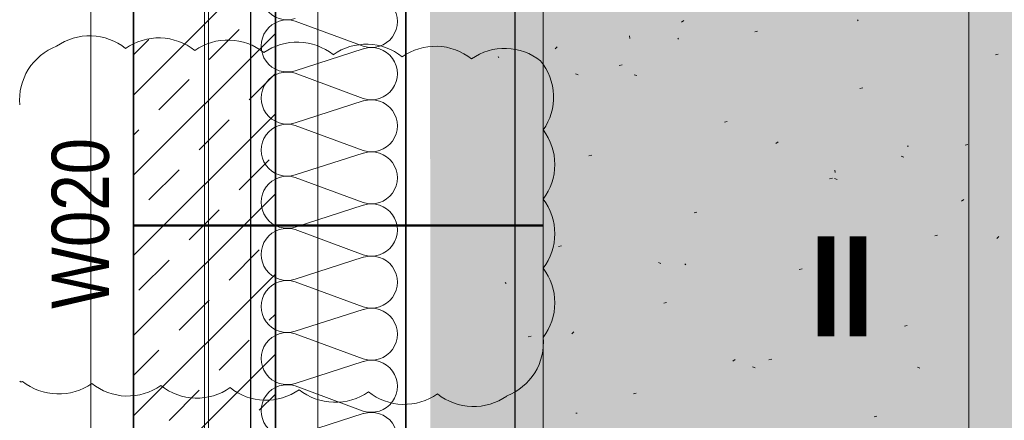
# Model space of a CAD drawing. Extents: x -420 to 300, y 62 to 1112.
# Tile 248 of 256: x -5 to 30, y 972 to 986. Entities that reach past the tile are written whole.
import ezdxf
from ezdxf.lldxf.tags import DXFTag

# ---------------------------------------------------------------- set-up
doc = ezdxf.new("R2010")
doc.units = 0
doc.layers.get('0').update_dxf_attribs({"lineweight": 13})
for name, color, linetype, lineweight, true_color in [('30 -33 Aussenwände- 7 Fassade_ Elemente', 7, 'Continuous', 9, 0x00aacc), ('30 -34 Innenwände- 1 tragend', 7, 'Continuous', 13, 0xdd0806), ('30 -35 Decken- 1 Konstruktion-Träger- Stahlbeton', 7, 'Continuous', 13, 0x33aa00), ('60- 61 allgemeine Ausstattung- 4 Terrassen', 9, 'Continuous', 9, 0x808080), ('70 -72 Beschriftung- 1 Beschriftung allgemein', 7, 'Continuous', 9, 0xff6633), ('70 -76 Bemaßung- 2 Allgemein', 9, 'Continuous', 5, 0x808080), ('70 -77 Revision- 2 Wolken', 7, 'Continuous', 18, 0x944cff), ('iwb_Layout BA_Markierung', 7, 'Continuous', 9, 0xbadcdc)]:
    doc.layers.add(name, color=color, linetype=linetype, lineweight=lineweight, true_color=true_color)
doc.layers.add('70 -71 Achsen- 1 Gebäudeachsen', color=7, linetype='STRICHPUNKT2-A06CPUWML0', lineweight=18)
doc.layers.add('70 -75 Raumstempel- 3 Wandstempel', color=7, linetype='Continuous', lineweight=50)
doc.styles.get("Standard").update_dxf_attribs({"font": 'ARIALN.TTF'})
tags = doc.linetypes.add('grob-A06CPUWHL0', pattern=[14, 3, -8, 3]).pattern_tags.tags
tags[8:9] = [DXFTag(74, 4), DXFTag(75, 0), DXFTag(340, '0'), DXFTag(46, 0.0), DXFTag(50, 0.0), DXFTag(44, 0.0), DXFTag(45, 0.0)]
tags[6:7] = [DXFTag(74, 4), DXFTag(75, 0), DXFTag(340, '0'), DXFTag(46, 0.0), DXFTag(50, 0.0), DXFTag(44, 0.0), DXFTag(45, 0.0)]
tags[4:5] = [DXFTag(74, 4), DXFTag(75, 0), DXFTag(340, '0'), DXFTag(46, 0.0), DXFTag(50, 0.0), DXFTag(44, 0.0), DXFTag(45, 0.0)]
tags = doc.linetypes.add('STRICHPUNKT2-A06CPUWML0', pattern=[12.7, 6.35, -3.175, 0, -3.175]).pattern_tags.tags
tags[10:11] = [DXFTag(74, 4), DXFTag(75, 0), DXFTag(340, '0'), DXFTag(46, 0.0), DXFTag(50, 0.0), DXFTag(44, 0.0), DXFTag(45, 0.0)]
tags[8:9] = [DXFTag(74, 4), DXFTag(75, 0), DXFTag(340, '0'), DXFTag(46, 0.0), DXFTag(50, 0.0), DXFTag(44, 0.0), DXFTag(45, 0.0)]
tags[6:7] = [DXFTag(74, 4), DXFTag(75, 0), DXFTag(340, '0'), DXFTag(46, 0.0), DXFTag(50, 0.0), DXFTag(44, 0.0), DXFTag(45, 0.0)]
tags[4:5] = [DXFTag(74, 4), DXFTag(75, 0), DXFTag(340, '0'), DXFTag(46, 0.0), DXFTag(50, 0.0), DXFTag(44, 0.0), DXFTag(45, 0.0)]

# ---------------------------------------------------------------- blocks, each defined once
blk = doc.blocks.new('Polygon-A06CPUWBL0', base_point=(9.64, 86.518))
at = {"color": 0, "linetype": 'ByBlock', "lineweight": -2, "ltscale": 0.13}
blk.add_solid([(9.807, 86.695), (9.64, 1083.814), (76.501, 86.518), (76.501, 1083.814)], dxfattribs=at)
blk = doc.blocks.new('Referenz-A06CPUWNL0', base_point=(-395.238, 76.953))
at = {"layer": '30 -33 Aussenwände- 7 Fassade_ Elemente', "color": 0, "linetype": 'Continuous', "lineweight": 25, "ltscale": 0.25}
for p, q in [((8.802, 999.453), (8.802, 834.453)), ((3.342, 838.953), (3.342, 994.953)), ((8.802, 839.453), (8.802, 994.453)), ((12.642, 994.453), (12.642, 839.453))]:
    blk.add_line(p, q, dxfattribs=at)
at = {"layer": '30 -33 Aussenwände- 7 Fassade_ Elemente', "color": 0, "linetype": 'Continuous', "ltscale": 0.13}
for p, q in [((13.642, 835.853), (13.642, 998.053)), ((1.842, 994.953), (1.842, 838.953)), ((4.902, 986.061), (7.302, 985.174)), ((7.302, 985.084), (4.902, 984.313)), ((4.902, 984.223), (7.302, 983.336)), ((7.302, 983.246), (4.902, 982.474)), ((4.902, 982.384), (7.302, 981.497)), ((7.302, 981.407), (4.902, 980.636)), ((4.902, 980.546), (7.302, 979.659)), ((7.302, 979.569), (4.902, 978.797)), ((4.902, 978.707), (7.302, 977.82)), ((7.302, 977.73), (4.902, 976.959)), ((4.902, 976.869), (7.302, 975.982)), ((7.302, 975.892), (4.902, 975.12)), ((4.902, 975.03), (7.302, 974.143)), ((7.302, 974.053), (4.902, 973.282)), ((4.902, 973.192), (7.302, 972.304)), ((7.302, 972.214), (4.902, 971.443))]:
    blk.add_line(p, q, dxfattribs=at)
for centre, major_axis, end_param in [((4.62, 987.026), (0.282, 0.874), 3.765224), ((7.584, 986.048), (-0.282, -0.874), 3.764652), ((4.62, 985.187), (0.282, 0.874), 3.765224), ((7.584, 984.21), (-0.282, -0.874), 3.764652), ((4.62, 983.349), (0.282, 0.874), 3.765224), ((7.584, 982.371), (-0.282, -0.874), 3.764652), ((4.62, 981.51), (0.282, 0.874), 3.765224), ((7.584, 980.533), (-0.282, -0.874), 3.764652), ((4.62, 979.672), (0.282, 0.874), 3.765224), ((7.584, 978.694), (-0.282, -0.874), 3.764652), ((4.62, 977.833), (0.282, 0.874), 3.765224), ((7.584, 976.856), (-0.282, -0.874), 3.764652), ((4.62, 975.994), (0.282, 0.874), 3.765224), ((7.584, 975.017), (-0.282, -0.874), 3.764652), ((4.62, 974.156), (0.282, 0.874), 3.765224), ((7.584, 973.179), (-0.282, -0.874), 3.764652), ((4.62, 972.317), (0.282, 0.874), 3.765224), ((7.584, 971.34), (-0.282, -0.874), 3.764652)]:
    blk.add_ellipse(centre, major_axis=major_axis, ratio=1, start_param=0, end_param=end_param, dxfattribs=at)
at = {"layer": '30 -34 Innenwände- 1 tragend', "color": 0, "lineweight": 35}
for p, q in [((-0.798, 995.453), (-0.798, 838.453)), ((4.202, 995.453), (4.202, 838.453))]:
    blk.add_line(p, q, dxfattribs=at)
at = {"layer": '30 -34 Innenwände- 1 tragend', "color": 0, "linetype": 'Continuous', "lineweight": -2, "ltscale": 0.13}
for p, q in [((-0.798, 995.453), (-0.798, 838.453)), ((4.202, 995.453), (4.202, 838.453))]:
    blk.add_line(p, q, dxfattribs=at)
at = {"layer": '30 -34 Innenwände- 1 tragend', "color": 0, "lineweight": 9}
for p, q in [((-0.798, 983.455), (4.202, 988.455)), ((-0.798, 983.455), (4.202, 988.455)), ((1.868, 984.706), (2.929, 985.767)), ((1.868, 984.706), (2.929, 985.767)), ((-0.798, 980.626), (4.202, 985.626)), ((-0.798, 980.626), (4.202, 985.626)), ((-0.798, 984.869), (-0.253, 985.413)), ((-0.798, 984.869), (-0.253, 985.413)), ((3.282, 983.292), (4.202, 984.212)), ((3.282, 983.292), (4.202, 984.212)), ((0.1, 982.938), (1.161, 983.999)), ((0.1, 982.938), (1.161, 983.999)), ((-0.798, 977.798), (4.202, 982.798)), ((-0.798, 977.798), (4.202, 982.798)), ((1.514, 981.524), (2.575, 982.585)), ((1.514, 981.524), (2.575, 982.585)), ((-0.798, 982.04), (-0.607, 982.231)), ((-0.798, 982.04), (-0.607, 982.231)), ((2.929, 980.11), (3.989, 981.171)), ((2.929, 980.11), (3.989, 981.171)), ((-0.253, 979.756), (0.807, 980.817)), ((-0.253, 979.756), (0.807, 980.817)), ((-0.798, 974.969), (4.202, 979.969)), ((-0.798, 974.969), (4.202, 979.969)), ((1.161, 978.342), (2.221, 979.403)), ((1.161, 978.342), (2.221, 979.403)), ((2.575, 976.928), (3.636, 977.989)), ((2.575, 976.928), (3.636, 977.989)), ((-0.607, 976.574), (0.454, 977.635)), ((-0.607, 976.574), (0.454, 977.635)), ((-0.798, 972.141), (4.202, 977.141)), ((-0.798, 972.141), (4.202, 977.141)), ((0.807, 975.16), (1.868, 976.221)), ((0.807, 975.16), (1.868, 976.221)), ((3.989, 975.514), (4.202, 975.727)), ((3.989, 975.514), (4.202, 975.727)), ((2.221, 973.746), (3.282, 974.807)), ((2.221, 973.746), (3.282, 974.807)), ((-0.798, 973.555), (0.1, 974.453)), ((-0.798, 973.555), (0.1, 974.453)), ((-0.798, 969.313), (4.202, 974.313)), ((-0.798, 969.313), (4.202, 974.313)), ((0.454, 971.978), (1.514, 973.039)), ((0.454, 971.978), (1.514, 973.039)), ((3.636, 972.332), (4.202, 972.898)), ((3.636, 972.332), (4.202, 972.898))]:
    blk.add_line(p, q, dxfattribs=at)
at = {"layer": '30 -35 Decken- 1 Konstruktion-Träger- Stahlbeton', "color": 0, "linetype": 'grob-A06CPUWHL0', "lineweight": -2, "ltscale": 0.13}
for p, q in [((-2.298, 995.453), (-2.298, 778.453)), ((5.702, 995.453), (5.702, 778.453))]:
    blk.add_line(p, q, dxfattribs=at)
at = {"layer": '60- 61 allgemeine Ausstattung- 4 Terrassen', "color": 0}
for p, q in [((24.743, 986.073), (24.711, 986.109)), ((18.595, 986.083), (18.514, 986.027)), ((16.697, 985.453), (16.687, 985.541)), ((18.412, 985.423), (18.379, 985.46)), ((21.098, 985.689), (21.193, 985.712)), ((14.129, 985.152), (14.057, 985.085)), ((12.081, 984.774), (12.048, 984.811)), ((29.579, 984.877), (29.674, 984.901)), ((16.323, 984.498), (16.418, 984.522)), ((14.778, 984.201), (14.869, 984.164)), ((16.848, 984.173), (16.942, 984.144)), ((24.804, 983.687), (24.899, 983.71)), ((20.029, 982.496), (20.124, 982.52)), ((21.915, 981.808), (21.843, 981.741)), ((26.467, 981.65), (26.512, 981.647)), ((28.51, 981.685), (28.605, 981.708)), ((15.254, 981.306), (15.349, 981.329)), ((26.26, 981.296), (26.354, 981.267)), ((23.926, 980.722), (23.916, 980.81)), ((23.735, 980.494), (23.83, 980.518)), ((23.904, 980.514), (23.995, 980.477)), ((28.464, 979.769), (28.383, 979.713)), ((18.96, 979.304), (19.055, 979.327)), ((27.441, 978.492), (27.536, 978.516)), ((14.184, 978.113), (14.28, 978.137)), ((24.998, 978.109), (24.965, 978.146)), ((29.702, 978.464), (29.63, 978.397)), ((17.7, 977.545), (17.791, 977.508)), ((18.667, 977.46), (18.634, 977.496)), ((22.666, 977.302), (22.761, 977.325)), ((12.336, 976.81), (12.303, 976.847)), ((17.89, 976.111), (17.986, 976.135)), ((14.717, 975.096), (14.645, 975.029)), ((26.372, 975.3), (26.467, 975.323)), ((13.115, 974.92), (13.211, 974.944)), ((20.401, 974.124), (20.321, 974.067)), ((21.596, 974.109), (21.692, 974.133)), ((21.019, 973.862), (21.113, 973.833)), ((26.826, 973.858), (26.917, 973.821)), ((16.821, 972.918), (16.917, 972.942)), ((14.788, 972.234), (14.832, 972.231)), ((25.302, 972.107), (25.398, 972.131))]:
    blk.add_line(p, q, dxfattribs=at)
at = {"layer": '70 -71 Achsen- 1 Gebäudeachsen', "color": 0, "linetype": 'STRICHPUNKT2-A06CPUWML0', "ltscale": 0.18}
blk.add_line((1.702, 1084.393), (1.702, 84.953), dxfattribs=at)
at = {"layer": '70 -75 Raumstempel- 3 Wandstempel', "color": 0, "linetype": 'Continuous', "ltscale": 0.5}
blk.add_line((-0.798, 978.856), (13.642, 978.856), dxfattribs=at)
at = {"layer": '70 -76 Bemaßung- 2 Allgemein', "color": 0, "linetype": 'Continuous', "ltscale": 0.13}
blk.add_line((28.642, 933.114), (28.642, 994.393), dxfattribs=at)
at = {"layer": '70 -77 Revision- 2 Wolken', "color": 0, "linetype": 'Continuous', "ltscale": 0.18}
for centre, major_axis in [((-2.343, 983.513), (0.061, 2.031)), ((-2.343, 983.513), (1.268, 1.588)), ((0.095, 983.439), (0.061, 2.031)), ((0.095, 983.439), (1.268, 1.588)), ((2.532, 983.366), (0.061, 2.031)), ((-2.783, 983.278), (-0.729, 1.897)), ((2.532, 983.366), (1.268, 1.588)), ((4.969, 983.292), (0.061, 2.031)), ((4.969, 983.292), (1.268, 1.588)), ((7.406, 983.218), (0.061, 2.031)), ((7.406, 983.218), (1.268, 1.588)), ((9.844, 983.144), (0.061, 2.031)), ((9.844, 983.144), (1.268, 1.588)), ((12.281, 983.07), (0.061, 2.031)), ((12.281, 983.07), (1.268, 1.588)), ((11.973, 983.376), (2.03, 0.08)), ((-2.783, 983.278), (-1.721, 1.08)), ((11.973, 983.376), (1.672, -1.154)), ((12.019, 981.003), (2.032, -0.001)), ((12.019, 981.003), (1.625, -1.22)), ((12.018, 978.565), (2.032, -0.001)), ((12.018, 978.565), (1.625, -1.22)), ((12.018, 976.126), (2.032, -0.001)), ((12.018, 976.126), (1.625, -1.22)), ((11.618, 974.731), (1.725, -1.074)), ((11.618, 974.731), (0.736, -1.894)), ((-4.755, 973.421), (-0.0525, -0.0658)), ((-4.755, 973.421), (-0.0025, -0.0842)), ((-3.439, 974.94), (-1.268, -1.588)), ((-3.439, 974.94), (-0.061, -2.031)), ((-1.002, 974.867), (-1.268, -1.588)), ((-1.002, 974.867), (-0.061, -2.031)), ((1.436, 974.793), (-1.268, -1.588)), ((1.436, 974.793), (-0.061, -2.031)), ((3.873, 974.719), (-1.268, -1.588)), ((3.873, 974.719), (-0.061, -2.031)), ((6.31, 974.646), (-1.268, -1.588)), ((6.31, 974.646), (-0.061, -2.031)), ((8.747, 974.572), (-1.268, -1.588)), ((8.747, 974.572), (-0.061, -2.031)), ((11.185, 974.498), (-1.268, -1.588)), ((11.185, 974.498), (-0.061, -2.031))]:
    blk.add_ellipse(centre, major_axis=major_axis, ratio=1, start_param=0, end_param=0.643501, dxfattribs=at)
at = {"layer": '70 -72 Beschriftung- 1 Beschriftung allgemein', "color": 0, "linetype": 'Continuous', "ltscale": 0.13, "insert": (23.047, 978.469), "char_height": 3.5241, "attachment_point": 1, "rotation": 0}
blk.add_mtext('{\\fArial Narrow|b1|i0;II}', dxfattribs=at)
at = {"layer": '70 -75 Raumstempel- 3 Wandstempel', "color": 0, "linetype": 'Continuous', "ltscale": 0.5, "insert": (-3.68, 975.913), "char_height": 2.01377, "attachment_point": 1, "rotation": 90}
blk.add_mtext('{\\fArial Narrow;W020}', dxfattribs=at)

msp = doc.modelspace()

# ---------------------------------------------------------------- block references
at = {"color": 8, "lineweight": 13, "ltscale": 0.13, "true_color": 0x808080}
msp.add_blockref('Referenz-A06CPUWNL0', (-395.238, 76.953), dxfattribs=at)
at = {"layer": 'iwb_Layout BA_Markierung', "ltscale": 0.13}
msp.add_blockref('Polygon-A06CPUWBL0', (9.64, 86.518), dxfattribs=at)

doc.saveas('drawing.dxf')
